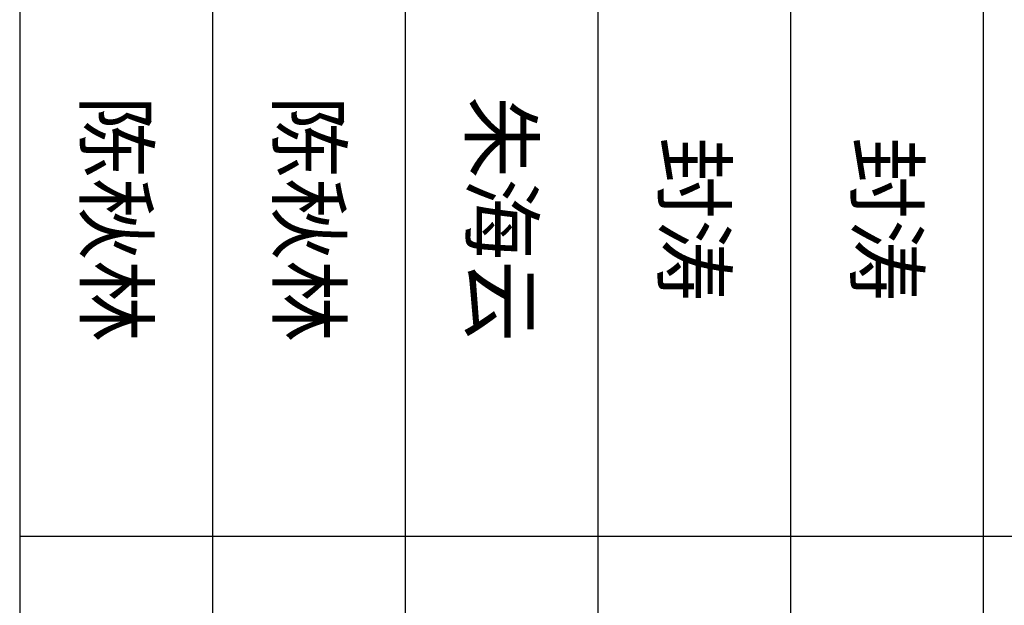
# Model space of a CAD drawing. Extents: x -424536 to -66822, y 139826 to 492209.
# Tile 15 of 69: x -257660 to -248658, y 146939 to 152290. Entities that reach past the tile are written whole.
import ezdxf
from ezdxf.enums import TextEntityAlignment as Align

# ---------------------------------------------------------------- set-up
doc = ezdxf.new("R2010")
doc.units = 0
doc.header["$LTSCALE"] = 1000
doc.header["$MEASUREMENT"] = 0
doc.layers.add('图框', color=3, linetype='Continuous')
doc.styles.add('图框', font='txt', dxfattribs={"width": 0.8})

msp = doc.modelspace()

# ---------------------------------------------------------------- linework, layer by layer
at = {"layer": '图框', "color": 4}
for p, q in [((-257659.6, 157693.6), (-257659.6, 142026.2)), ((-255898.1, 157693.6), (-255898.1, 142026.2)), ((-254136.7, 157693.6), (-254136.7, 142026.2)), ((-252375.2, 157693.6), (-252375.2, 142026.2)), ((-250613.8, 157693.6), (-250613.8, 142026.2)), ((-248852.3, 157693.6), (-248852.3, 142026.2)), ((-244085, 147566.8), (-257659.6, 147566.8))]:
    msp.add_line(p, q, dxfattribs=at)

# ---------------------------------------------------------------- texts
at = {"layer": '图框', "color": 4, "style": '图框'}
for tag, p in [('陈秋林', (-256778.9, 150467.1)), ('陈秋林', (-255017.4, 150467.1)), ('朱海云', (-253256, 150467.1)), ('封涛', (-251494.5, 150467.1)), ('封涛', (-249733, 150467.1))]:
    msp.add_attdef(tag, text='某某某', height=550, rotation=270, dxfattribs=at).set_placement(p, align=Align.MIDDLE_CENTER)

doc.saveas('drawing.dxf')
